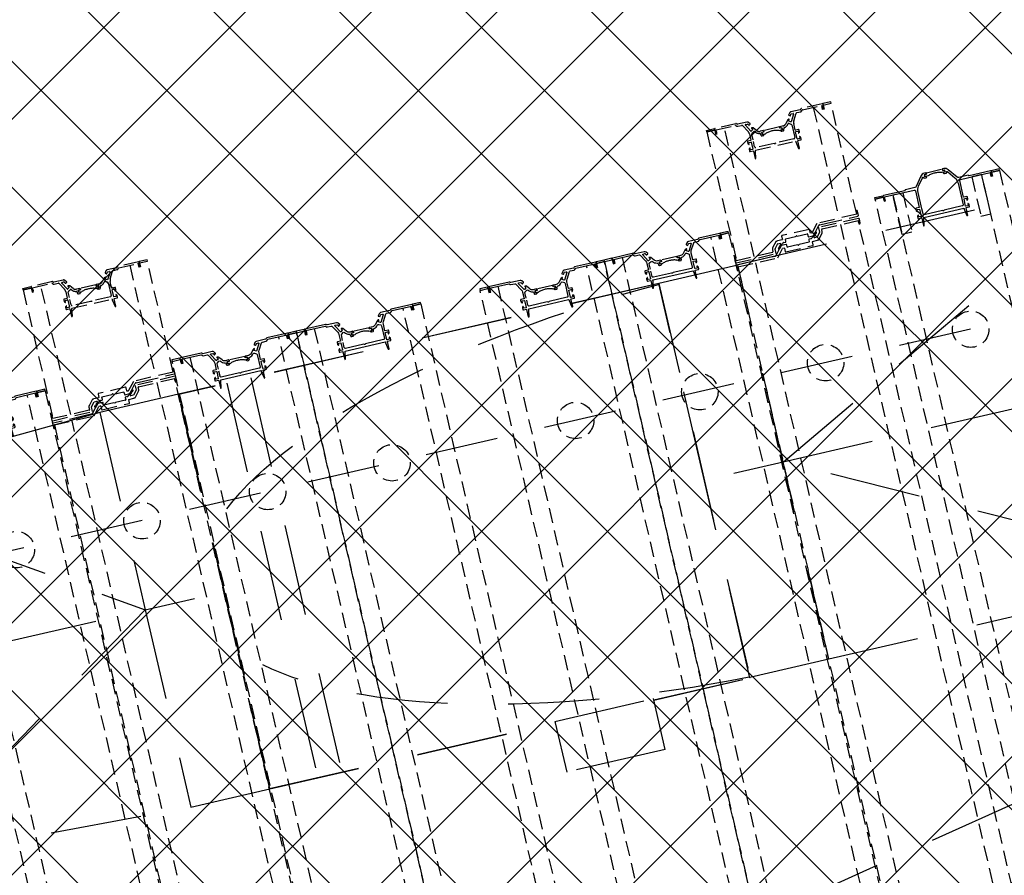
# Model space of a CAD drawing. Header units: centimetres. Extents: x -15121 to 17422, y -60492 to 0.
# Tile 179 of 256: x 1519 to 1616, y -29609 to -29524. Entities that reach past the tile are written whole.
import ezdxf
from ezdxf.enums import TextEntityAlignment as Align

# ---------------------------------------------------------------- set-up
doc = ezdxf.new("R2010")
doc.units = ezdxf.units.CM
doc.header["$LTSCALE"] = 60
for name, pattern in [('HIDDEN', [0.375, 0.25, -0.125]), ('KRESKOWA-SREDNIA', [0.2, 0.12, -0.08]), ('MP', [0.25, 0.15, -0.1])]:
    doc.linetypes.add(name, pattern=pattern)
for name, color, linetype in [('A-----SZ', 8, 'Continuous'), ('AIKA KLIMATYZACJA2', 5, 'Continuous'), ('AIKA lampy restauracja wymiarowanie', 7, 'Continuous'), ('AIKA sufity podwieszane', 8, 'Continuous'), ('AIKA wymiarowanie ogólne rzut2', 7, 'Continuous'), ('AIKA ścianki mobilne', 7, 'Continuous'), ('L-HIDDEN', 8, 'HIDDEN')]:
    doc.layers.add(name, color=color, linetype=linetype)
doc.styles.add('normalnysimplex', font='simplex.shx', dxfattribs={"width": 0.85})
doc.styles.add('wymiar', font='txt.shx', dxfattribs={"width": 0.6})
doc.dimstyles.new('Dwudziestka', dxfattribs={"dimtxt": 7, "dimasz": 0.7, "dimexe": 5, "dimexo": 0, "dimgap": 2.5, "dimtad": 1, "dimtoh": 1, "dimdec": 3, "dimrnd": 0.5, "dimdsep": 46, "dimtxsty": 'wymiar', "dimblk": 'znacznik', "dimcen": 0, "dimdle": 5, "dimse1": 1, "dimse2": 1, "dimclrd": 256, "dimclre": 256, "dimclrt": 256, "dimadec": 0, "dimazin": 0, "dimtfac": 0.4, "dimtdec": 3, "dimtix": 1, "dimtofl": 0, "dimtmove": 2, "dimatfit": 3, "dimldrblk": 'znacznik', "dimfxl": 1, "dimtolj": 1, "dimarcsym": 0})

# ---------------------------------------------------------------- blocks, each defined once
blk = doc.blocks.new('SL klima')
at = {"layer": 'AIKA KLIMATYZACJA2', "color": 140, "linetype": 'MP', "lineweight": -2, "extrusion": (0.224951, -0.97437, -1.66533e-16)}
for p, q in [((5814.044, -25671.594, 336.652), (5776.043, -25680.367, 336.652)), ((5780.542, -25699.854, 336.652), (5814.044, -25671.594, 336.652)), ((5768.248, -25682.167, 336.652), (5776.043, -25680.367, 336.652)), ((5780.542, -25699.854, 336.652), (5776.043, -25680.367, 336.652)), ((5768.248, -25682.167, 336.652), (5768.263, -25682.232, 336.652)), ((5768.263, -25682.232, 336.652), (5777.246, -25721.141, 336.652)), ((5818.543, -25691.081, 336.652), (5780.542, -25699.854, 336.652)), ((5780.542, -25699.854, 336.652), (5775.67, -25700.979, 336.652)), ((5823.042, -25710.569, 336.652), (5780.542, -25699.854, 336.652)), ((5785.041, -25719.342, 336.652), (5780.542, -25699.854, 336.652)), ((5823.042, -25710.569, 336.652), (5785.041, -25719.342, 336.652)), ((5785.041, -25719.342, 336.652), (5777.246, -25721.141, 336.652))]:
    blk.add_line(p, q, dxfattribs=at)
at = {"layer": 'AIKA KLIMATYZACJA2', "color": 140, "linetype": 'MP', "lineweight": -2}
for p, q in [((5768.258, -25682.207, 336.652), (5720.806, -25693.162, 336.652)), ((5768.263, -25682.231, 336.652), (5720.811, -25693.187, 336.652)), ((5768.263, -25682.231, 336.652), (5768.258, -25682.207, 336.652)), ((5772.757, -25701.694, 336.652), (5768.263, -25682.231, 336.652)), ((5727.924, -25691.519, 336.652), (5736.922, -25730.494, 336.652)), ((5725.551, -25692.067, 336.652), (5734.549, -25731.041, 336.652)), ((5720.806, -25693.162, 336.652), (5720.811, -25693.187, 336.652)), ((5720.811, -25693.187, 336.652), (5725.305, -25712.65, 336.652)), ((5777.25, -25721.158, 336.652), (5772.757, -25701.694, 336.652)), ((5725.305, -25712.65, 336.652), (5729.798, -25732.113, 336.652)), ((5767.76, -25723.349, 336.652), (5777.25, -25721.158, 336.652)), ((5767.765, -25723.373, 336.652), (5777.256, -25721.182, 336.652)), ((5777.256, -25721.182, 336.652), (5777.25, -25721.158, 336.652)), ((5757.986, -25725.47, 336.652), (5767.73, -25723.22, 336.652)), ((5768.89, -25728.245, 336.652), (5767.73, -25723.22, 336.652)), ((5729.798, -25732.113, 336.652), (5758.016, -25725.598, 336.652)), ((5729.804, -25732.137, 336.652), (5758.022, -25725.622, 336.652)), ((5757.986, -25725.47, 336.652), (5758.016, -25725.598, 336.652)), ((5758.016, -25725.598, 336.652), (5758.022, -25725.622, 336.652)), ((5758.022, -25725.622, 336.652), (5759.146, -25730.494, 336.652)), ((5768.89, -25728.245, 336.652), (5759.146, -25730.494, 336.652)), ((5729.798, -25732.113, 336.652), (5729.804, -25732.137, 336.652))]:
    blk.add_line(p, q, dxfattribs=at)
at = {"layer": 'AIKA KLIMATYZACJA2', "color": 140, "linetype": 'MP', "lineweight": -2, "extrusion": (0.224951, -0.97437, -2.41798e-17)}
for p, q in [((5720.806, -25693.162, 336.652), (5713.011, -25694.962, 336.652)), ((5729.804, -25732.137, 336.652), (5720.806, -25693.162, 336.652)), ((5713.011, -25694.962, 336.652), (5685.024, -25702.655, 336.652)), ((5713.011, -25694.962, 336.652), (5717.51, -25714.449, 336.652)), ((5685.024, -25702.655, 336.652), (5717.51, -25714.449, 336.652)), ((5717.51, -25714.449, 336.652), (5722.382, -25713.324, 336.652)), ((5689.242, -25720.924, 336.652), (5717.51, -25714.449, 336.652)), ((5717.51, -25714.449, 336.652), (5693.46, -25739.193, 336.652)), ((5717.51, -25714.449, 336.652), (5722.009, -25733.937, 336.652)), ((5722.009, -25733.937, 336.652), (5729.804, -25732.137, 336.652)), ((5693.46, -25739.193, 336.652), (5722.009, -25733.937, 336.652))]:
    blk.add_line(p, q, dxfattribs=at)
at = {"layer": 'AIKA KLIMATYZACJA2', "color": 140, "linetype": 'MP', "lineweight": -2, "extrusion": (2.25478e-15, -1.01192e-15, -1)}
blk.add_line((5803.454, -25733.551, 351.152), (5782.108, -25743.166, 351.152), dxfattribs=at)
at = {"layer": 'AIKA KLIMATYZACJA2', "color": 140, "linetype": 'MP', "lineweight": -2, "extrusion": (-4.31779e-31, -1.50285e-31, -1)}
for start_param, end_param in [(3.548064, 4.622271), (1.660914, 2.735121)]:
    blk.add_ellipse((5777.629, -25700.57, 336.652), major_axis=(54.76, 12.642), ratio=0.355872, start_param=start_param, end_param=end_param, dxfattribs=at)
blk = doc.blocks.new('*U5146')
for p, q in [((1161.63, 8.83), (138.37, 8.78)), ((1298.5, 8.84), (1168, 8.81)), ((1298.5, 0.82), (1294.5, 0.82)), ((1294.5, 0.82), (1294.5, -0.68)), ((1298.5, 8.78), (1298.5, 0.82)), ((138.37, -9.22), (1161.63, -9.17)), ((1168, -9.17), (1298.5, -9.16)), ((1179.63, -99.17), (120.37, -99.22)), ((1298.5, -99.16), (1186, -99.17)), ((1294.5, -109.22), (1294.5, -107.72)), ((1294.5, -107.72), (1298.5, -107.72)), ((1298.5, -109.22), (1294.5, -109.22)), ((120.37, -117.22), (1179.63, -117.17)), ((1186, -117.17), (1298.5, -117.16))]:
    blk.add_line(p, q)
for points in [[(1169.43, -39.98), (1166.13, -39.98, 0.414214), (1165.63, -40.48), (1165.63, -67.88, 0.414214), (1166.13, -68.38), (1169.43, -68.38, -0.414212), (1169.63, -68.58), (1169.63, -73.48, -0.000001), (1169.63, -74.8), (1175.42, -79.65, 0.176326), (1176.7, -80.12), (1179.13, -80.12, -0.414214), (1179.63, -80.62), (1179.63, -117.17, -0.414214), (1179.43, -117.37), (1177.53, -117.37, -0.414212), (1177.33, -117.17), (1176.33, -117.17, 0.414214), (1176.13, -117.37), (1176.13, -117.87, 0.41421), (1176.93, -118.67), (1180.83, -118.67, 0.414213), (1181.63, -117.87), (1181.63, -77.72, 0.414213), (1181.43, -77.52), (1176.99, -77.52, -0.176324), (1176.87, -77.47), (1172.7, -73.98, -0.221651), (1172.63, -73.83), (1172.63, -71.14, -0.533896), (1172.91, -70.95), (1174.91, -71.78), (1174.59, -72.16), (1175.83, -72.55), (1175.5, -72.93), (1176.75, -73.32), (1176.42, -73.7), (1177.34, -74.48, 0.414286), (1177.62, -74.45, 0.198947), (1177.67, -74.3), (1177.57, -73.15, 0.192971), (1177.23, -72.48), (1173.31, -69.04, -0.215704), (1172.63, -67.54), (1172.63, -65.88, 0.414212), (1172.13, -65.38), (1169.83, -65.38, -0.414212), (1169.63, -65.18), (1169.63, -55.05), (1169.19, -54.28, -0.267947), (1169.19, -54.08), (1169.63, -53.31), (1169.63, -43.18, -0.414214), (1169.83, -42.98), (1172.13, -42.98, 0.414214), (1172.63, -42.48), (1172.63, -37.98, 0.221694), (1172.27, -37.21), (1164.34, -30.56, -0.221682), (1163.63, -29.03), (1163.63, -21.85), (1163.63, 9.53, 0.414163), (1162.83, 10.33), (1158.93, 10.33, 0.414214), (1158.13, 9.53), (1158.13, 9.03, 0.414214), (1158.33, 8.83), (1159.33, 8.83, -0.414233), (1159.53, 9.03), (1161.43, 9.03, -0.414212), (1161.63, 8.83), (1161.63, -31.54), (1169.45, -38.11, -0.221697), (1169.63, -38.49), (1169.63, -39.78, -0.414211), (1169.43, -39.98)], [(1178.19, -68.38), (1181.49, -68.38, 0.414214), (1181.99, -67.88), (1181.99, -40.48, 0.414214), (1181.49, -39.98), (1178.19, -39.98, -0.414212), (1177.99, -39.78), (1177.99, -34.88, -0.000001), (1177.99, -33.56), (1172.21, -28.71, 0.176326), (1170.92, -28.24), (1168.5, -28.24, -0.414214), (1168, -27.74), (1168, 8.83, -0.414214), (1168.2, 9.03), (1170.1, 9.03, -0.414212), (1170.3, 8.83), (1171.3, 8.83, 0.414214), (1171.5, 9.03), (1171.5, 9.53, 0.41421), (1170.7, 10.33), (1166.8, 10.33, 0.414213), (1166, 9.53), (1166, -30.64, 0.414213), (1166.2, -30.84), (1170.63, -30.84, -0.176324), (1170.76, -30.88), (1174.92, -34.38, -0.221651), (1175, -34.53), (1175, -37.22, -0.533896), (1174.72, -37.41), (1172.72, -36.58), (1173.04, -36.2), (1171.8, -35.81), (1172.12, -35.43), (1170.88, -35.04), (1171.2, -34.66), (1170.28, -33.88, 0.414286), (1170, -33.91, 0.198947), (1169.96, -34.06), (1170.06, -35.21, 0.192971), (1170.39, -35.87), (1174.32, -39.32, -0.215704), (1174.99, -40.82), (1174.99, -42.48, 0.414212), (1175.49, -42.98), (1177.79, -42.98, -0.414212), (1177.99, -43.18), (1177.99, -53.31), (1178.44, -54.08, -0.267947), (1178.44, -54.28), (1177.99, -55.05), (1177.99, -65.18, -0.414214), (1177.79, -65.38), (1175.49, -65.38, 0.414214), (1174.99, -65.88), (1174.99, -70.38, 0.221694), (1175.35, -71.15), (1183.28, -77.8, -0.221682), (1184, -79.33), (1184, -86.51), (1184, -117.87, 0.414163), (1184.8, -118.67), (1188.7, -118.67, 0.414214), (1189.5, -117.87), (1189.5, -117.37, 0.414214), (1189.3, -117.17), (1188.3, -117.17, -0.414233), (1188.1, -117.37), (1186.2, -117.37, -0.414212), (1186, -117.17), (1186, -76.82), (1178.17, -70.25, -0.221697), (1177.99, -69.87), (1177.99, -68.58, -0.414211), (1178.19, -68.38)], [(1280.77, -33.92), (1286.31, -33.92, -0.265236), (1287.17, -34.41), (1288.25, -36.24, -0.397137), (1287.95, -37.58, 0.21042), (1285.37, -41.67, -0.371263), (1284.38, -42.52), (1283.5, -42.52, 0.414214), (1282.5, -43.52), (1282.5, -44.89, 0.198912), (1282.65, -45.25), (1283.36, -45.96, 0.668179), (1283.7, -45.82), (1283.7, -44.22, -0.414214), (1283.9, -44.02), (1285.9, -44.02, -0.414214), (1286.1, -44.22), (1286.1, -45.82, 0.414214), (1286.3, -46.02), (1287.1, -46.02, 0.414214), (1287.3, -45.82), (1287.3, -42.56, -0.226285), (1288.78, -39.45), (1292.04, -36.81, 0.155747), (1292.2, -36.55), (1292.52, -35.32, 0.668179), (1292.22, -35.1), (1290.85, -35.91, -0.414214), (1290.57, -35.84), (1289.5, -34.03, -0.414214), (1289.57, -33.76), (1296.35, -29.75, -0.580732), (1297.1, -30.19), (1297.1, -32.1, -0.265236), (1297, -32.27), (1295.58, -33.11, 0.414214), (1295.51, -33.38), (1296.29, -34.7, 0.447259), (1296.58, -34.76), (1298.3, -33.46, 0.235614), (1299.1, -31.86), (1299.1, -22.47, -0.198912), (1299.25, -22.12), (1299.77, -21.6, 0.198912), (1300, -21.03), (1300, -0.02, 0.414214), (1299.2, 0.78), (1295.8, 0.78, 0.414214), (1295, -0.02), (1295, -0.52, 0.414214), (1295.2, -0.72), (1296.2, -0.72, -0.414214), (1296.4, -0.52), (1298.3, -0.52, -0.414214), (1298.5, -0.72), (1298.5, -20.22, -0.198912), (1298.38, -20.5), (1297.39, -21.49, 0.198912), (1297.1, -22.2), (1297.1, -26.18, -0.265236), (1296.61, -27.04), (1289.88, -31.02, -0.13423), (1287.33, -31.72), (1280.7, -31.72, -0.414214), (1280.5, -31.52), (1280.5, -28.52, 0.414214), (1280, -28.02), (1278.12, -28.02, 0.198912), (1277.77, -28.16), (1277.06, -28.88, 0.668179), (1277.2, -29.22), (1278.8, -29.22, -0.414214), (1279, -29.42), (1279, -31.52, -0.414214), (1278.8, -31.72), (1271.7, -31.72, -0.414214), (1271.5, -31.52), (1271.5, -29.42, -0.414214), (1271.7, -29.22), (1273.3, -29.22, 0.668179), (1273.44, -28.88), (1272.73, -28.16, 0.198912), (1272.38, -28.02), (1270.5, -28.02, 0.414214), (1270, -28.52), (1270, -31.52, -0.414214), (1269.8, -31.72), (1262.2, -31.72, 0.414214), (1262, -31.92), (1262, -32.36, 0.36397), (1262.17, -32.56), (1269.04, -33.77, 0.043661), (1269.56, -33.82), (1269.8, -33.82, -0.414214), (1270, -34.02), (1270, -74.42, -0.414214), (1269.8, -74.62), (1269.56, -74.62, 0.043661), (1269.04, -74.66), (1262.17, -75.87, 0.36397), (1262, -76.07), (1262, -76.52, 0.414214), (1262.2, -76.72), (1269.8, -76.72, -0.414214), (1270, -76.92), (1270, -79.92, 0.414214), (1270.5, -80.42), (1272.38, -80.42, 0.198912), (1272.73, -80.27), (1273.44, -79.56, 0.668179), (1273.3, -79.22), (1271.7, -79.22, -0.414214), (1271.5, -79.02), (1271.5, -76.92, -0.414214), (1271.7, -76.72), (1278.8, -76.72, -0.414214), (1279, -76.92), (1279, -79.02, -0.414214), (1278.8, -79.22), (1277.2, -79.22, 0.668179), (1277.06, -79.56), (1277.77, -80.27, 0.198912), (1278.12, -80.42), (1280, -80.42, 0.414214), (1280.5, -79.92), (1280.5, -76.92, -0.414214), (1280.7, -76.72), (1287.33, -76.72, -0.13423), (1289.88, -77.41), (1296.61, -81.39, -0.265236), (1297.1, -82.25), (1297.1, -86.23, 0.198912), (1297.39, -86.94), (1298.38, -87.93, -0.198912), (1298.5, -88.21), (1298.5, -107.72, -0.414214), (1298.3, -107.92), (1296.4, -107.92, -0.414214), (1296.2, -107.72), (1295.2, -107.72, 0.414214), (1295, -107.92), (1295, -108.42, 0.414214), (1295.8, -109.22), (1299.2, -109.22, 0.414214), (1300, -108.42), (1300, -87.4, 0.198912), (1299.77, -86.83), (1299.25, -86.31, -0.198912), (1299.1, -85.96), (1299.1, -76.57, 0.235614), (1298.3, -74.97), (1296.58, -73.67, 0.447259), (1296.29, -73.73), (1295.51, -75.05, 0.414214), (1295.58, -75.32), (1297, -76.16, -0.265236), (1297.1, -76.34), (1297.1, -78.25, -0.580732), (1296.35, -78.68), (1289.57, -74.68, -0.414214), (1289.5, -74.4), (1290.57, -72.6, -0.414214), (1290.85, -72.53), (1292.22, -73.34, 0.668179), (1292.52, -73.12), (1292.2, -71.88, 0.155747), (1292.04, -71.62), (1288.78, -68.99, -0.226285), (1287.3, -65.88), (1287.3, -62.62, 0.414214), (1287.1, -62.42), (1286.3, -62.42, 0.414214), (1286.1, -62.62), (1286.1, -64.22, -0.414214), (1285.9, -64.42), (1283.9, -64.42, -0.414214), (1283.7, -64.22), (1283.7, -62.62, 0.668179), (1283.36, -62.48), (1282.65, -63.19, 0.198912), (1282.5, -63.54), (1282.5, -64.92, 0.414214), (1283.5, -65.92), (1284.38, -65.92, -0.371263), (1285.37, -66.77, 0.21042), (1287.95, -70.86, -0.397137), (1288.25, -72.2), (1287.17, -74.03, -0.265236), (1286.31, -74.52), (1273.5, -74.52, -0.414214), (1272.5, -73.52), (1272.5, -55.08), (1272.06, -54.32, -0.267949), (1272.06, -54.12), (1272.5, -53.35), (1272.5, -34.92, -0.414214), (1273.5, -33.92), (1278.83, -33.92)]]:
    blk.add_lwpolyline(points, format="xyb")
for points in [[(1298.5, 8.78), (1300, 8.78), (1300, 0.78), (1298.5, 0.78)], [(1298.5, -117.2), (1300, -117.2), (1300, -109.2), (1298.5, -109.22)]]:
    blk.add_lwpolyline(points, close=True)
blk.add_lwpolyline([(1283.82, -47.13, -0.167317), (1283.83, -61.17), (1283.83, -64.2), (1285.86, -64.2), (1285.86, -62.14), (1287.18, -62.14), (1287.18, -46.16), (1285.8, -46.16), (1285.8, -44.18), (1283.82, -44.18)], format="xyb", close=True)
blk.add_circle((1050, -54.19), 18)
blk = doc.blocks.new('*U5159')
for p, q in [((1.5, 8.8), (1106.5, 8.8)), ((1106.5, -9.2), (1.5, -9.2)), ((1.5, -99.2), (1106.5, -99.2)), ((1106.5, -117.2), (1.5, -117.2))]:
    blk.add_line(p, q)
at = {"linetype": 'Continuous'}
blk.add_lwpolyline([(1088.77, -33.9), (1094.31, -33.9, -0.265236), (1095.17, -34.39), (1096.25, -36.22, -0.397137), (1095.95, -37.56, 0.21042), (1093.37, -41.65, -0.371263), (1092.38, -42.5), (1091.5, -42.5, 0.414214), (1090.5, -43.5), (1090.5, -44.88, 0.198912), (1090.65, -45.23), (1091.36, -45.94, 0.668179), (1091.7, -45.8), (1091.7, -44.2, -0.414214), (1091.9, -44), (1093.9, -44, -0.414214), (1094.1, -44.2), (1094.1, -45.8, 0.414214), (1094.3, -46), (1095.1, -46, 0.414214), (1095.3, -45.8), (1095.3, -42.54, -0.226285), (1096.78, -39.43), (1100.04, -36.79, 0.155747), (1100.2, -36.54), (1100.52, -35.3, 0.668179), (1100.22, -35.08), (1098.85, -35.89, -0.414214), (1098.57, -35.82), (1097.5, -34.01, -0.414214), (1097.57, -33.74), (1104.35, -29.74, -0.580732), (1105.1, -30.17), (1105.1, -32.08, -0.265236), (1105, -32.25), (1103.58, -33.09, 0.414214), (1103.51, -33.37), (1104.29, -34.68, 0.447259), (1104.58, -34.74), (1106.3, -33.45, 0.235614), (1107.1, -31.85), (1107.1, -22.46, -0.198912), (1107.25, -22.1), (1107.77, -21.58, 0.198912), (1108, -21.02), (1108, 0, 0.414214), (1107.2, 0.8), (1103.8, 0.8, 0.414214), (1103, 0), (1103, -0.5, 0.414214), (1103.2, -0.7), (1104.2, -0.7, -0.414214), (1104.4, -0.5), (1106.3, -0.5, -0.414214), (1106.5, -0.7), (1106.5, -20.2, -0.198912), (1106.38, -20.49), (1105.39, -21.48, 0.198912), (1105.1, -22.18), (1105.1, -26.17, -0.265236), (1104.61, -27.03), (1097.88, -31, -0.13423), (1095.33, -31.7), (1088.7, -31.7, -0.414214), (1088.5, -31.5), (1088.5, -28.5, 0.414214), (1088, -28), (1086.12, -28, 0.198912), (1085.77, -28.15), (1085.06, -28.86, 0.668179), (1085.2, -29.2), (1086.8, -29.2, -0.414214), (1087, -29.4), (1087, -31.5, -0.414214), (1086.8, -31.7), (1079.7, -31.7, -0.414214), (1079.5, -31.5), (1079.5, -29.4, -0.414214), (1079.7, -29.2), (1081.3, -29.2, 0.668179), (1081.44, -28.86), (1080.73, -28.15, 0.198912), (1080.38, -28), (1078.5, -28, 0.414214), (1078, -28.5), (1078, -31.5, -0.414214), (1077.8, -31.7), (1070.2, -31.7, 0.414214), (1070, -31.9), (1070, -32.35, 0.36397), (1070.17, -32.54), (1077.04, -33.75, 0.043661), (1077.56, -33.8), (1077.8, -33.8, -0.414214), (1078, -34), (1078, -74.4, -0.414214), (1077.8, -74.6), (1077.56, -74.6, 0.043661), (1077.04, -74.65), (1070.17, -75.86, 0.36397), (1070, -76.05), (1070, -76.5, 0.414214), (1070.2, -76.7), (1077.8, -76.7, -0.414214), (1078, -76.9), (1078, -79.9, 0.414214), (1078.5, -80.4), (1080.38, -80.4, 0.198912), (1080.73, -80.25), (1081.44, -79.54, 0.668179), (1081.3, -79.2), (1079.7, -79.2, -0.414214), (1079.5, -79), (1079.5, -76.9, -0.414214), (1079.7, -76.7), (1086.8, -76.7, -0.414214), (1087, -76.9), (1087, -79, -0.414214), (1086.8, -79.2), (1085.2, -79.2, 0.668179), (1085.06, -79.54), (1085.77, -80.25, 0.198912), (1086.12, -80.4), (1088, -80.4, 0.414214), (1088.5, -79.9), (1088.5, -76.9, -0.414214), (1088.7, -76.7), (1095.33, -76.7, -0.13423), (1097.88, -77.4), (1104.61, -81.37, -0.265236), (1105.1, -82.23), (1105.1, -86.22, 0.198912), (1105.39, -86.92), (1106.38, -87.91, -0.198912), (1106.5, -88.2), (1106.5, -107.7, -0.414214), (1106.3, -107.9), (1104.4, -107.9, -0.414214), (1104.2, -107.7), (1103.2, -107.7, 0.414214), (1103, -107.9), (1103, -108.4, 0.414214), (1103.8, -109.2), (1107.2, -109.2, 0.414214), (1108, -108.4), (1108, -87.38, 0.198912), (1107.77, -86.82), (1107.25, -86.3, -0.198912), (1107.1, -85.94), (1107.1, -76.55, 0.235614), (1106.3, -74.95), (1104.58, -73.66, 0.447259), (1104.29, -73.72), (1103.51, -75.03, 0.414214), (1103.58, -75.31), (1105, -76.15, -0.265236), (1105.1, -76.32), (1105.1, -78.23, -0.580732), (1104.35, -78.66), (1097.57, -74.66, -0.414214), (1097.5, -74.39), (1098.57, -72.58, -0.414214), (1098.85, -72.51), (1100.22, -73.32, 0.668179), (1100.52, -73.1), (1100.2, -71.86, 0.155747), (1100.04, -71.61), (1096.78, -68.97, -0.226285), (1095.3, -65.86), (1095.3, -62.6, 0.414214), (1095.1, -62.4), (1094.3, -62.4, 0.414214), (1094.1, -62.6), (1094.1, -64.2, -0.414214), (1093.9, -64.4), (1091.9, -64.4, -0.414214), (1091.7, -64.2), (1091.7, -62.6, 0.668179), (1091.36, -62.46), (1090.65, -63.17, 0.198912), (1090.5, -63.52), (1090.5, -64.9, 0.414214), (1091.5, -65.9), (1092.38, -65.9, -0.371263), (1093.37, -66.75, 0.21042), (1095.95, -70.84, -0.397137), (1096.25, -72.18), (1095.17, -74.01, -0.265236), (1094.31, -74.5), (1081.5, -74.5, -0.414214), (1080.5, -73.5), (1080.5, -55.07), (1080.06, -54.3, -0.267949), (1080.06, -54.1), (1080.5, -53.33), (1080.5, -34.9, -0.414214), (1081.5, -33.9), (1086.83, -33.9)], format="xyb", dxfattribs=at)
for points in [[(1106.5, 8.8), (1106.5, 0.8), (1102.5, 0.8), (1102.5, -1.2), (1106.5, -1.2)], [(1106.5, -117.2), (1106.5, -109.2), (1102.5, -109.2), (1102.5, -107.2), (1106.5, -107.2)]]:
    blk.add_lwpolyline(points)
for points in [[(1108, 8.8), (1106.5, 8.8), (1106.5, 0.8), (1108, 0.8)], [(1108, -109.2), (1106.5, -109.2), (1106.5, -117.2), (1108, -117.2)]]:
    blk.add_lwpolyline(points, close=True)
blk.add_lwpolyline([(1091.82, -47.12, -0.167317), (1091.83, -61.15), (1091.83, -64.18), (1093.86, -64.18), (1093.86, -62.12), (1095.18, -62.12), (1095.18, -46.14), (1093.8, -46.14), (1093.8, -44.16), (1091.82, -44.16)], format="xyb", close=True)
blk.add_circle((960, -54.2), 18)
blk = doc.blocks.new('*U5176')
for p, q in [((1.5, 8.8), (1106.5, 8.8)), ((1106.5, -9.2), (1.5, -9.2)), ((1.5, -99.2), (1106.5, -99.2)), ((1106.5, -117.2), (1.5, -117.2))]:
    blk.add_line(p, q)
at = {"linetype": 'Continuous'}
blk.add_lwpolyline([(1088.77, -33.9), (1094.31, -33.9, -0.265236), (1095.17, -34.39), (1096.25, -36.22, -0.397137), (1095.95, -37.56, 0.21042), (1093.37, -41.65, -0.371263), (1092.38, -42.5), (1091.5, -42.5, 0.414214), (1090.5, -43.5), (1090.5, -44.88, 0.198912), (1090.65, -45.23), (1091.36, -45.94, 0.668179), (1091.7, -45.8), (1091.7, -44.2, -0.414214), (1091.9, -44), (1093.9, -44, -0.414214), (1094.1, -44.2), (1094.1, -45.8, 0.414214), (1094.3, -46), (1095.1, -46, 0.414214), (1095.3, -45.8), (1095.3, -42.54, -0.226285), (1096.78, -39.43), (1100.04, -36.79, 0.155747), (1100.2, -36.54), (1100.52, -35.3, 0.668179), (1100.22, -35.08), (1098.85, -35.89, -0.414214), (1098.57, -35.82), (1097.5, -34.01, -0.414214), (1097.57, -33.74), (1104.35, -29.74, -0.580732), (1105.1, -30.17), (1105.1, -32.08, -0.265236), (1105, -32.25), (1103.58, -33.09, 0.414214), (1103.51, -33.37), (1104.29, -34.68, 0.447259), (1104.58, -34.74), (1106.3, -33.45, 0.235614), (1107.1, -31.85), (1107.1, -22.46, -0.198912), (1107.25, -22.1), (1107.77, -21.58, 0.198912), (1108, -21.02), (1108, 0, 0.414214), (1107.2, 0.8), (1103.8, 0.8, 0.414214), (1103, 0), (1103, -0.5, 0.414214), (1103.2, -0.7), (1104.2, -0.7, -0.414214), (1104.4, -0.5), (1106.3, -0.5, -0.414214), (1106.5, -0.7), (1106.5, -20.2, -0.198912), (1106.38, -20.49), (1105.39, -21.48, 0.198912), (1105.1, -22.18), (1105.1, -26.17, -0.265236), (1104.61, -27.03), (1097.88, -31, -0.13423), (1095.33, -31.7), (1088.7, -31.7, -0.414214), (1088.5, -31.5), (1088.5, -28.5, 0.414214), (1088, -28), (1086.12, -28, 0.198912), (1085.77, -28.15), (1085.06, -28.86, 0.668179), (1085.2, -29.2), (1086.8, -29.2, -0.414214), (1087, -29.4), (1087, -31.5, -0.414214), (1086.8, -31.7), (1079.7, -31.7, -0.414214), (1079.5, -31.5), (1079.5, -29.4, -0.414214), (1079.7, -29.2), (1081.3, -29.2, 0.668179), (1081.44, -28.86), (1080.73, -28.15, 0.198912), (1080.38, -28), (1078.5, -28, 0.414214), (1078, -28.5), (1078, -31.5, -0.414214), (1077.8, -31.7), (1070.2, -31.7, 0.414214), (1070, -31.9), (1070, -32.35, 0.36397), (1070.17, -32.54), (1077.04, -33.75, 0.043661), (1077.56, -33.8), (1077.8, -33.8, -0.414214), (1078, -34), (1078, -74.4, -0.414214), (1077.8, -74.6), (1077.56, -74.6, 0.043661), (1077.04, -74.65), (1070.17, -75.86, 0.36397), (1070, -76.05), (1070, -76.5, 0.414214), (1070.2, -76.7), (1077.8, -76.7, -0.414214), (1078, -76.9), (1078, -79.9, 0.414214), (1078.5, -80.4), (1080.38, -80.4, 0.198912), (1080.73, -80.25), (1081.44, -79.54, 0.668179), (1081.3, -79.2), (1079.7, -79.2, -0.414214), (1079.5, -79), (1079.5, -76.9, -0.414214), (1079.7, -76.7), (1086.8, -76.7, -0.414214), (1087, -76.9), (1087, -79, -0.414214), (1086.8, -79.2), (1085.2, -79.2, 0.668179), (1085.06, -79.54), (1085.77, -80.25, 0.198912), (1086.12, -80.4), (1088, -80.4, 0.414214), (1088.5, -79.9), (1088.5, -76.9, -0.414214), (1088.7, -76.7), (1095.33, -76.7, -0.13423), (1097.88, -77.4), (1104.61, -81.37, -0.265236), (1105.1, -82.23), (1105.1, -86.22, 0.198912), (1105.39, -86.92), (1106.38, -87.91, -0.198912), (1106.5, -88.2), (1106.5, -107.7, -0.414214), (1106.3, -107.9), (1104.4, -107.9, -0.414214), (1104.2, -107.7), (1103.2, -107.7, 0.414214), (1103, -107.9), (1103, -108.4, 0.414214), (1103.8, -109.2), (1107.2, -109.2, 0.414214), (1108, -108.4), (1108, -87.38, 0.198912), (1107.77, -86.82), (1107.25, -86.3, -0.198912), (1107.1, -85.94), (1107.1, -76.55, 0.235614), (1106.3, -74.95), (1104.58, -73.66, 0.447259), (1104.29, -73.72), (1103.51, -75.03, 0.414214), (1103.58, -75.31), (1105, -76.15, -0.265236), (1105.1, -76.32), (1105.1, -78.23, -0.580732), (1104.35, -78.66), (1097.57, -74.66, -0.414214), (1097.5, -74.39), (1098.57, -72.58, -0.414214), (1098.85, -72.51), (1100.22, -73.32, 0.668179), (1100.52, -73.1), (1100.2, -71.86, 0.155747), (1100.04, -71.61), (1096.78, -68.97, -0.226285), (1095.3, -65.86), (1095.3, -62.6, 0.414214), (1095.1, -62.4), (1094.3, -62.4, 0.414214), (1094.1, -62.6), (1094.1, -64.2, -0.414214), (1093.9, -64.4), (1091.9, -64.4, -0.414214), (1091.7, -64.2), (1091.7, -62.6, 0.668179), (1091.36, -62.46), (1090.65, -63.17, 0.198912), (1090.5, -63.52), (1090.5, -64.9, 0.414214), (1091.5, -65.9), (1092.38, -65.9, -0.371263), (1093.37, -66.75, 0.21042), (1095.95, -70.84, -0.397137), (1096.25, -72.18), (1095.17, -74.01, -0.265236), (1094.31, -74.5), (1081.5, -74.5, -0.414214), (1080.5, -73.5), (1080.5, -55.07), (1080.06, -54.3, -0.267949), (1080.06, -54.1), (1080.5, -53.33), (1080.5, -34.9, -0.414214), (1081.5, -33.9), (1086.83, -33.9)], format="xyb", dxfattribs=at)
for points in [[(1106.5, 8.8), (1106.5, 0.8), (1102.5, 0.8), (1102.5, -1.2), (1106.5, -1.2)], [(1106.5, -117.2), (1106.5, -109.2), (1102.5, -109.2), (1102.5, -107.2), (1106.5, -107.2)]]:
    blk.add_lwpolyline(points)
for points in [[(1108, 8.8), (1106.5, 8.8), (1106.5, 0.8), (1108, 0.8)], [(1108, -109.2), (1106.5, -109.2), (1106.5, -117.2), (1108, -117.2)]]:
    blk.add_lwpolyline(points, close=True)
blk.add_lwpolyline([(1091.82, -47.12, -0.167317), (1091.83, -61.15), (1091.83, -64.18), (1093.86, -64.18), (1093.86, -62.12), (1095.18, -62.12), (1095.18, -46.14), (1093.8, -46.14), (1093.8, -44.16), (1091.82, -44.16)], format="xyb", close=True)
blk.add_circle((960, -54.2), 18)
blk = doc.blocks.new('*U5312')
for p, q in [((1.5, 8.8), (1106.5, 8.81)), ((1.5, 8.8), (1.5, 0.8)), ((1.5, 0.8), (5.5, 0.8)), ((5.5, 0.8), (5.5, -0.7)), ((5.5, -0.7), (1.5, -0.7)), ((1106.5, -9.19), (1.5, -9.2)), ((1.5, -99.2), (1106.5, -99.19)), ((5.5, -107.7), (1.5, -107.7)), ((1.5, -109.2), (5.5, -109.2)), ((1.5, -117.2), (1.5, -109.2)), ((5.5, -109.2), (5.5, -107.7)), ((1106.5, -117.19), (1.5, -117.2))]:
    blk.add_line(p, q)
at = {"linetype": 'Continuous'}
blk.add_lwpolyline([(21.17, -74.5), (4.7, -74.5, -0.162719), (-1.31, -72.49), (-8.51, -67.08, -0.023978), (-8.88, -66.77, -0.684311), (-8.54, -65.9), (-8.2, -65.9, 0.414214), (-7.7, -65.4), (-7.7, -63.52, 0.198912), (-7.85, -63.17), (-8.56, -62.46, 0.668179), (-8.9, -62.6), (-8.9, -64.2, -0.414214), (-9.1, -64.4), (-11.1, -64.4, -0.414214), (-11.3, -64.2), (-11.3, -62.6, 0.414214), (-11.5, -62.4), (-12.3, -62.4, 0.414214), (-12.5, -62.6), (-12.5, -64.08, 0.235614), (-10.51, -68.07), (-1.5, -74.85, -0.235614), (-0.7, -76.45), (-0.7, -85.86, 0.198912), (-0.55, -86.22), (-0.15, -86.62, -0.198912), (0, -86.98), (0, -108.4, 0.414214), (0.8, -109.2), (4.2, -109.2, 0.414214), (5, -108.4), (5, -107.9, 0.414214), (4.8, -107.7), (3.8, -107.7, -0.414214), (3.6, -107.9), (1.7, -107.9, -0.414214), (1.5, -107.7), (1.5, -77.7, -0.414214), (2.5, -76.7), (19.3, -76.7, -0.414214), (19.5, -76.9), (19.5, -79.9, 0.414214), (20, -80.4), (21.88, -80.4, 0.198912), (22.23, -80.25), (22.94, -79.54, 0.668179), (22.8, -79.2), (21.2, -79.2, -0.414214), (21, -79), (21, -76.9, -0.414214), (21.2, -76.7), (28.3, -76.7, -0.414214), (28.5, -76.9), (28.5, -79, -0.414214), (28.3, -79.2), (26.7, -79.2, 0.668179), (26.56, -79.54), (27.27, -80.25, 0.198912), (27.62, -80.4), (29.5, -80.4, 0.414214), (30, -79.9), (30, -76.9, -0.414214), (30.2, -76.7), (37.8, -76.7, 0.414214), (38, -76.5), (38, -76.05, 0.36397), (37.83, -75.85), (30.99, -74.65, 0.043661), (30.47, -74.6), (30.2, -74.6, -0.414214), (30, -74.4), (30, -34, -0.414214), (30.2, -33.8), (30.47, -33.8, 0.043661), (30.99, -33.75), (37.83, -32.55, 0.36397), (38, -32.35), (38, -31.9, 0.414214), (37.8, -31.7), (30.2, -31.7, -0.414214), (30, -31.5), (30, -28.5, 0.414214), (29.5, -28), (27.62, -28, 0.198912), (27.27, -28.15), (26.56, -28.86, 0.668179), (26.7, -29.2), (28.3, -29.2, -0.414214), (28.5, -29.4), (28.5, -31.5, -0.414214), (28.3, -31.7), (21.2, -31.7, -0.414214), (21, -31.5), (21, -29.4, -0.414214), (21.2, -29.2), (22.8, -29.2, 0.668179), (22.94, -28.86), (22.23, -28.15, 0.198912), (21.88, -28), (20, -28, 0.414214), (19.5, -28.5), (19.5, -31.5, -0.414214), (19.3, -31.7), (2.5, -31.7, -0.414214), (1.5, -30.7), (1.5, -0.7, -0.414214), (1.7, -0.5), (3.6, -0.5, -0.414214), (3.8, -0.7), (4.8, -0.7, 0.414214), (5, -0.5), (5, 0, 0.414214), (4.2, 0.8), (0.8, 0.8, 0.414214), (0, 0), (0, -21.42, -0.198912), (-0.15, -21.78), (-0.55, -22.18, 0.198912), (-0.7, -22.54), (-0.7, -31.95, -0.235614), (-1.5, -33.55), (-10.51, -40.33, 0.235614), (-12.5, -44.32), (-12.5, -45.8, 0.414214), (-12.3, -46), (-11.5, -46, 0.414214), (-11.3, -45.8), (-11.3, -44.2, -0.414214), (-11.1, -44), (-9.1, -44, -0.414214), (-8.9, -44.2), (-8.9, -45.8, 0.668179), (-8.56, -45.94), (-7.85, -45.23, 0.198912), (-7.7, -44.88), (-7.7, -43, 0.414214), (-8.2, -42.5), (-8.54, -42.5, -0.684311), (-8.88, -41.63, -0.023978), (-8.51, -41.32), (-1.31, -35.91, -0.162719), (4.7, -33.9), (26.5, -33.9, -0.414214), (27.5, -34.9), (27.5, -53.33), (27.94, -54.1, -0.267949), (27.94, -54.3), (27.5, -55.07), (27.5, -73.5, -0.414214), (26.5, -74.5), (21.17, -74.5)], format="xyb", dxfattribs=at)
for points in [[(0, 0.8), (1.5, 0.8), (1.5, 8.8), (0, 8.8)], [(1.5, -9.2), (1.5, -19.2), (41.5, -19.2), (41.5, -9.2)], [(1.5, -99.2), (1.5, -89.2), (41.5, -89.2), (41.5, -99.2)], [(0, -109.2), (1.5, -109.2), (1.5, -117.2), (0, -117.2)]]:
    blk.add_lwpolyline(points, close=True)
blk.add_lwpolyline([(-9.11, -47.12, 0.167317), (-9.12, -61.15), (-9.12, -64.18), (-11.15, -64.18), (-11.15, -62.12), (-12.47, -62.12), (-12.47, -46.14), (-11.09, -46.14), (-11.09, -44.16), (-9.11, -44.16)], format="xyb", close=True)
blk.add_circle((148, -54.2), 18)
blk = doc.blocks.new('SL ścianki przesuwne restauracja')
at = {"layer": 'AIKA ścianki mobilne', "color": 4, "linetype": 'KRESKOWA-SREDNIA'}
blk.add_line((6618.436, -25488.519, 66.189), (6234.534, -25577.15, 66.189), dxfattribs=at)
at = {"layer": 'L-HIDDEN'}
for name, p, xscale, yscale, zscale, rotation in [('*U5146', (6587.398, -25603.446, 66.189), 0.09999999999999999, 0.09999999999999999, 0.09999999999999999, 103.0077752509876), ('*U5312', (6585.334, -25480.972, 66.189), 0.1, 0.1, 0.1, 282.9991658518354), ('*U5159', (6572.95, -25597.542, 66.189), 0.09999999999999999, 0.09999999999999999, 0.09999999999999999, 103.0077752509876), ('*U5146', (6519.863, -25619.048, 66.189), 0.09999999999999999, 0.09999999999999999, 0.09999999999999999, 103.0077752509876), ('*U5176', (6560.675, -25600.385, 66.189), 0.09999999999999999, 0.09999999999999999, 0.09999999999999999, 103.0077752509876), ('*U5159', (6542.537, -25604.568, 66.189), 0.09999999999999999, 0.09999999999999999, 0.09999999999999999, 103.0077752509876), ('*U5159', (6530.26, -25607.404, 66.189), 0.09999999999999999, 0.09999999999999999, 0.09999999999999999, 103.0077752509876), ('*U5159', (6505.415, -25613.146, 66.189), 0.09999999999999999, 0.09999999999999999, 0.09999999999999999, 103.0077752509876)]:
    blk.add_blockref(name, p, dxfattribs=dict(at, xscale=xscale, yscale=yscale, zscale=zscale, rotation=rotation))
at = {"layer": 'AIKA ścianki mobilne', "style": 'normalnysimplex', "width": 0.85, "flags": 12}
for p in [(7526.715, -25549.962), (6841.552, -25708.144), (6722.859, -25735.547), (7655.649, -26108.473), (6970.486, -26266.655), (6851.793, -26294.058)]:
    blk.add_attdef('200', text='', height=0.3, rotation=13, dxfattribs=at).set_placement(p, align=Align.TOP_LEFT)
at = {"layer": 'AIKA ścianki mobilne', "style": 'normalnysimplex', "width": 0.85}
for p in [(7511.033, -25612.222), (6883.815, -25757.027), (6707.177, -25797.807), (7639.967, -26170.733), (7012.749, -26315.537), (6836.111, -26356.317)]:
    blk.add_attdef('80', text='', height=0.3, rotation=13, dxfattribs=at).set_placement(p, align=Align.CENTER)
blk = doc.blocks.new('znacznik')
at = {"color": 0}
for points in [[(0, -5), (0, 5)], [(-4, 0), (4, 0)]]:
    blk.add_lwpolyline(points, dxfattribs=at)
at = {"color": 1}
blk.add_lwpolyline([(-2.12, -2.12), (2.12, 2.12)], dxfattribs=at)
blk = doc.blocks.new('*D5382')
at = {"layer": 'AIKA wymiarowanie ogólne rzut2', "lineweight": -2, "transparency": 16777216}
blk.add_line((1027.566, -29594.087), (1624.465, -29456.282), dxfattribs=at)
at = {"layer": 'Defpoints', "color": 0, "transparency": 16777216}
for p in [(1617.345, -29422.332), (1625.147, -29456.125), (1019.082, -29560.452)]:
    blk.add_point(p, dxfattribs=at)
at = {"layer": 'AIKA wymiarowanie ogólne rzut2', "linetype": 'ByBlock', "lineweight": -2, "transparency": 16777216, "xscale": 0.7, "yscale": 0.7, "zscale": 0.7}
for p, rotation in [((1625.147, -29456.125), 12.99999999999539), ((1026.883, -29594.245), 192.9999999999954)]:
    blk.add_blockref('znacznik', p, dxfattribs=dict(at, rotation=rotation))
at = {"layer": 'AIKA wymiarowanie ogólne rzut2', "transparency": 16777216, "insert": (1324.665, -29519.338), "char_height": 7, "attachment_point": 5, "rotation": 13, "style": 'wymiar'}
blk.add_mtext('\\A1;614', dxfattribs=at)
blk = doc.blocks.new('*D7142')
at = {"layer": 'AIKA lampy restauracja wymiarowanie', "lineweight": -2, "transparency": 16777216}
blk.add_line((1490.881, -29526.293), (1635.415, -29493.769), dxfattribs=at)
at = {"layer": 'Defpoints', "color": 0, "transparency": 16777216}
for p in [(1636.097, -29493.615), (1645.453, -29535.192), (1499.627, -29568.346, 66.189)]:
    blk.add_point(p, dxfattribs=at)
at = {"layer": 'AIKA lampy restauracja wymiarowanie', "lineweight": -2, "transparency": 16777216, "xscale": 0.7, "yscale": 0.7, "zscale": 0.7}
for p, rotation in [((1636.097, -29493.615), 12.6818670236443), ((1490.198, -29526.446), 192.6818670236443)]:
    blk.add_blockref('znacznik', p, dxfattribs=dict(at, rotation=rotation))
at = {"layer": 'AIKA lampy restauracja wymiarowanie', "transparency": 16777216, "insert": (1561.831, -29504.177), "char_height": 7, "attachment_point": 5, "rotation": 12.68187, "style": 'wymiar'}
blk.add_mtext('\\A1;149.5', dxfattribs=at)

msp = doc.modelspace()

# ---------------------------------------------------------------- hatches: boundary and pattern name
at = {"layer": 'A-----SZ'}
h = msp.add_hatch(dxfattribs=at)
h.set_pattern_fill('ANSI31', color=256, scale=2)
h.set_pattern_definition([(45, (-35110.076, -2093.3616), (-4.4901281, 4.4901281), [])])
h.paths.add_polyline_path([(2430.4942, -29232.5492), (2442.1866, -29229.8498), (2447.8099, -29254.2071), (2436.1175, -29256.9065)])
h.paths.add_polyline_path([(1072.0212, -29798.6482), (1074.7206, -29810.3407), (1133.1828, -29796.8436), (1130.4834, -29785.1512)])
h.paths.add_polyline_path([(1226.946, -29762.881), (1229.6454, -29774.5734), (1676.8813, -29671.3209), (1674.1819, -29659.6285)])
h.paths.add_polyline_path([(1883.6714, -29611.264), (1886.3709, -29622.9564), (2480.7366, -29485.7363), (2478.0372, -29474.0439)])
h.paths.add_polyline_path([(2479.5335, -29444.9619), (2491.226, -29442.2625), (2470.0801, -29350.6697), (2458.3877, -29353.3691)])
edge = h.paths.add_edge_path()
edge.add_line((2458.3877, -29353.3691), (2478.4092, -29440.092))
at = {"layer": 'AIKA sufity podwieszane', "transparency": 33554610}
h = msp.add_hatch(dxfattribs=at)
h.set_pattern_fill('ANSI37', color=256, scale=2.771036)
h.set_pattern_definition([(45, (5073.432, 672.602), (-6.221154, 6.221154), []), (135, (5073.432, 672.602), (-6.221154, -6.221154), [])])
h.paths.add_polyline_path([(1617.3451, -29422.3321), (1569.6009, -29433.3547), (1575.2941, -29458.0143), (1537.2936, -29466.7874), (1531.6005, -29442.1278), (1019.0819, -29560.452), (1073.5192, -29796.246), (1134.4173, -29782.1865), (1138.0081, -29797.74), (1225.7014, -29777.4944), (1222.1115, -29761.9445), (1671.7832, -29658.1296)])

# ---------------------------------------------------------------- block references
at = {"layer": 'AIKA KLIMATYZACJA2'}
msp.add_blockref('SL klima', (-4186.027, -3867.9585), dxfattribs=at)
at = {"layer": 'AIKA ścianki mobilne'}
msp.add_blockref('SL ścianki przesuwne restauracja', (-4970.35, -4058.0769), dxfattribs=at)

# ---------------------------------------------------------------- dimensions: what is measured, and where the dimension line sits
at = {"layer": 'AIKA lampy restauracja wymiarowanie', "color": 2}
dim = msp.add_linear_dim(base=(1636.0975, -29493.6149), p1=(1499.6266, -29568.3461, 66.1889), p2=(1645.4534, -29535.1919), angle=192.681867, dimstyle='Dwudziestka', dxfattribs=at)
dim.commit()
dim.dimension.update_dxf_attribs({"geometry": '*D7142', "text_midpoint": (1561.8305, -29504.1769)})
at = {"layer": 'AIKA wymiarowanie ogólne rzut2'}
dim = msp.add_aligned_dim(p1=(1019.0819, -29560.452), p2=(1617.3451, -29422.3321), distance=-34.6814, dimstyle='Dwudziestka', dxfattribs=at)
dim.commit()
dim.dimension.update_dxf_attribs({"geometry": '*D5382', "text_midpoint": (1324.6654, -29519.3383)})

doc.saveas('drawing.dxf')
